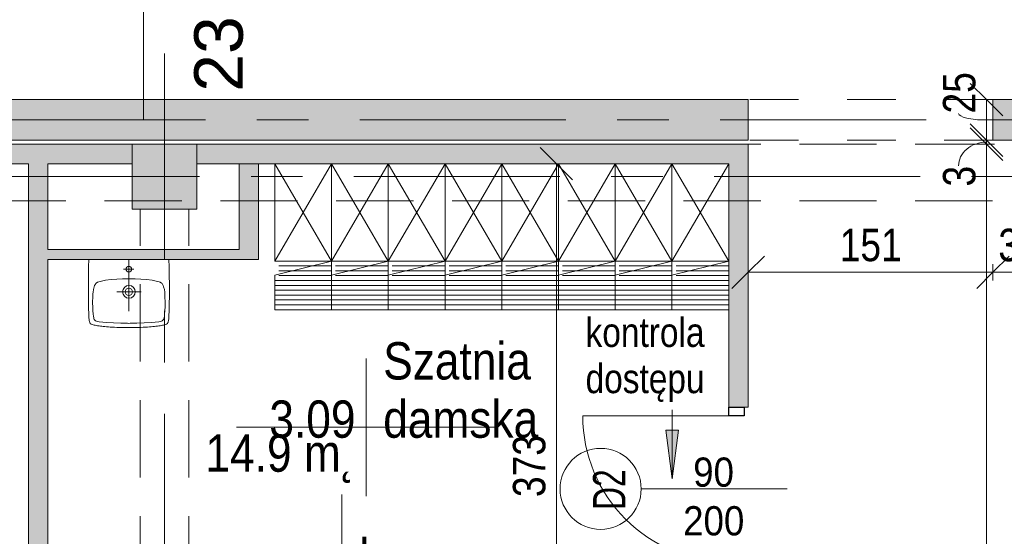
# Model space of a CAD drawing. Header units: centimetres. Extents: x -1737 to 22393, y -8842 to 3838.
# Tile 107 of 174: x -102 to 505, y 2587 to 2905. Entities that reach past the tile are written whole.
import ezdxf

# ---------------------------------------------------------------- set-up
doc = ezdxf.new("R2010")
doc.units = ezdxf.units.CM
for name, pattern in [('Dash', [60, 30, -30]), ('Oś', [222.25, 127, -31.75, 31.75, -31.75]), ('Ukryte', [71.438, 47.625, -23.813])]:
    doc.linetypes.add(name, pattern=pattern)
for name, color, linetype, lineweight in [('A-ANNO-DIMS', 211, 'Continuous', 13), ('A-ANNO-DIMS-100', 211, 'Continuous', 13), ('A-ANNO-NOTE', 131, 'Continuous', 13), ('A-AREA-IDEN', 2, 'Continuous', 13), ('A-DETL-GENF', 92, 'Continuous', 9), ('A-DETL-HDLN', 90, 'Ukryte', 9), ('A-DETL-MEDM', 33, 'Continuous', 13), ('A-DOOR', 31, 'Continuous', 13), ('A-DOOR-HDLN', 31, 'Continuous', 13), ('A-WALL', 113, 'Continuous', 13), ('A-WALL-PATT', 111, 'Continuous', 13), ('G-ANNO-TEXT', 231, 'Continuous', 13), ('I-FURN', 30, 'Continuous', 9), ('P-SANR-FIXT', 6, 'Continuous', 9), ('S-COLS', 52, 'Continuous', 13), ('S-GRID', 1, 'Continuous', 13), ('S-GRID-IDEN', 1, 'Continuous', 13)]:
    doc.layers.add(name, color=color, linetype=linetype, lineweight=lineweight)
doc.styles.add('Arial', font='arial.ttf', dxfattribs={"width": 0.9, "height": 18})
doc.styles.add('Arial Narrow_2', font='ARIALN.TTF', dxfattribs={"height": 20})
doc.styles.add('Arial Narrow_5', font='ARIALN.TTF', dxfattribs={"height": 18})
doc.styles.add('Arial_1', font='arial.ttf', dxfattribs={"width": 0.7, "height": 20})
doc.styles.add('Arial_4', font='arial.ttf', dxfattribs={"height": 30})
doc.styles.add('Arial_7', font='arial.ttf', dxfattribs={"width": 0.85, "height": 23})
doc.dimstyles.new('Diagonal_1_100__0__wewnętrzne', dxfattribs={"dimscale": 30.48, "dimtxt": 20.468619, "dimasz": 0.656168, "dimexe": 0.164042, "dimexo": 0.0625, "dimgap": 0.032808, "dimtad": 1, "dimdec": 0, "dimdsep": 46, "dimtxsty": 'Arial Narrow_2', "dimblk1": 'OBLIQUE', "dimblk2": 'OBLIQUE', "dimsah": 1, "dimcen": 0.09, "dimazin": 0, "dimtfac": 1, "dimtdec": 4, "dimtix": 1, "dimtmove": 0, "dimatfit": 3, "dimfxl": 0, "dimtvp": 1, "dimtolj": 1, "dimtzin": 0, "dimarcsym": 0})
doc.dimstyles.new('Diagonal_1_100__0__wewnętrzne_1', dxfattribs={"dimscale": 30.48, "dimtxt": 20.468619, "dimasz": 0.656168, "dimexe": 0.164042, "dimexo": 0.0625, "dimgap": 0.032808, "dimtad": 1, "dimdec": 0, "dimdsep": 46, "dimtxsty": 'Arial Narrow_2', "dimblk1": 'OBLIQUE', "dimblk2": 'OBLIQUE', "dimsah": 1, "dimcen": 0.09, "dimazin": 0, "dimtfac": 1, "dimtdec": 4, "dimtix": 1, "dimtmove": 1, "dimatfit": 3, "dimfxl": 0, "dimtvp": 1, "dimtolj": 1, "dimtzin": 0, "dimarcsym": 0})

# ---------------------------------------------------------------- blocks, each defined once
blk = doc.blocks.new('M_Concrete-Square-Column - 400 x 400mm-1512407-3_piętro I __3_90 m_ - stan projektowany')
at = {"layer": 'S-COLS', "lineweight": 9}
blk.add_hatch(color=253, dxfattribs=at).paths.add_polyline_path([(20, -20), (20, 20), (-20, 20), (-20, -20), (11, -20)], flags=0)
for p, q in [((20, 20), (-20, 20)), ((-20, 20), (-20, -20)), ((20, -20), (20, 20)), ((-20, -20), (20, -20))]:
    blk.add_line(p, q, dxfattribs=at)
blk = doc.blocks.new('DRZWI 1S - automatyczna etykieta - Drzwi 90-2321137-3_piętro I __3_90 m_ - stan projektowany')
at = {"layer": 'A-DETL-GENF'}
for p, q in [((-50.5, 6), (-50.5, -3.5)), ((-45, 6), (-50.5, 6)), ((-45, -3.5), (-45, 6)), ((50.5, 6), (45, 6)), ((45, 6), (45, -3.5)), ((50.5, -3.5), (50.5, 6)), ((-50.5, -3.5), (-45, -3.5)), ((45, -3.5), (50.5, -3.5))]:
    blk.add_line(p, q, dxfattribs=at)
at = {"layer": 'A-DETL-MEDM', "lineweight": 25}
for p, q in [((-45, 6), (-50.5, 6)), ((-50.5, 6), (-50.5, -3.5)), ((-45, -3.5), (-45, 6)), ((45, -3.5), (45, 6)), ((45, 6), (50.5, 6)), ((50.5, 6), (50.5, -3.5)), ((-50.5, -3.5), (-45, -3.5)), ((50.5, -3.5), (45, -3.5))]:
    blk.add_line(p, q, dxfattribs=at)
at = {"layer": 'A-DOOR'}
blk.add_line((45, 6), (45, 96), dxfattribs=at)
blk.add_arc((45, 6), 90, 90, 180, dxfattribs=at)
blk = doc.blocks.new('szafki szatniowe - szafki z siedziskiem-2320050-3_piętro I __3_90 m_ - stan projektowany')
at = {"layer": 'I-FURN'}
for p, q in [((-17.5, 90), (17.5, 90)), ((17.5, 87), (-17.5, 87)), ((17.5, 90), (52.5, 90)), ((17.5, 60), (17.5, 90)), ((17.5, 90), (17.5, 68.63)), ((52.5, 87), (17.5, 87)), ((52.5, 90), (87.5, 90)), ((52.5, 60), (52.5, 90)), ((52.5, 90), (52.5, 68.63)), ((87.5, 87), (52.5, 87)), ((87.5, 90), (122.5, 90)), ((87.5, 60), (87.5, 90)), ((87.5, 90), (87.5, 68.63)), ((122.5, 87), (87.5, 87)), ((122.5, 90), (157.5, 90)), ((122.5, 60), (122.5, 90)), ((122.5, 90), (122.5, 68.63)), ((157.5, 87), (122.5, 87)), ((157.5, 90), (192.5, 90)), ((157.5, 60), (157.5, 90)), ((157.5, 90), (157.5, 68.63)), ((192.5, 87), (157.5, 87)), ((192.5, 90), (227.5, 90)), ((192.5, 60), (192.5, 90)), ((192.5, 90), (192.5, 68.63)), ((227.5, 87), (192.5, 87)), ((227.5, 90), (262.5, 90)), ((227.5, 60), (227.5, 90)), ((227.5, 90), (227.5, 68.63)), ((262.5, 87), (227.5, 87)), ((262.5, 90), (262.5, 68.63)), ((17.5, 84), (-17.5, 84)), ((17.5, 81), (-17.5, 81)), ((52.5, 84), (17.5, 84)), ((52.5, 81), (17.5, 81)), ((87.5, 84), (52.5, 84)), ((87.5, 81), (52.5, 81)), ((122.5, 84), (87.5, 84)), ((122.5, 81), (87.5, 81)), ((157.5, 84), (122.5, 84)), ((157.5, 81), (122.5, 81)), ((192.5, 84), (157.5, 84)), ((192.5, 81), (157.5, 81)), ((227.5, 84), (192.5, 84)), ((227.5, 81), (192.5, 81)), ((262.5, 84), (227.5, 84)), ((262.5, 81), (227.5, 81)), ((17.5, 78), (-17.5, 78)), ((17.5, 75), (-17.5, 75)), ((52.5, 78), (17.5, 78)), ((52.5, 75), (17.5, 75)), ((87.5, 78), (52.5, 78)), ((87.5, 75), (52.5, 75)), ((122.5, 78), (87.5, 78)), ((122.5, 75), (87.5, 75)), ((157.5, 78), (122.5, 78)), ((157.5, 75), (122.5, 75)), ((192.5, 78), (157.5, 78)), ((192.5, 75), (157.5, 75)), ((227.5, 78), (192.5, 78)), ((227.5, 75), (192.5, 75)), ((262.5, 78), (227.5, 78)), ((262.5, 75), (227.5, 75)), ((17.5, 72), (-17.5, 72)), ((15, 69), (-17.5, 69)), ((-17.5, 60), (17.5, 68.63)), ((52.5, 72), (17.5, 72)), ((50, 69), (17.5, 69)), ((17.5, 60), (52.5, 68.63)), ((87.5, 72), (52.5, 72)), ((85, 69), (52.5, 69)), ((52.5, 60), (87.5, 68.63)), ((122.5, 72), (87.5, 72)), ((120, 69), (87.5, 69)), ((87.5, 60), (122.5, 68.63)), ((157.5, 72), (122.5, 72)), ((155, 69), (122.5, 69)), ((122.5, 60), (157.5, 68.63)), ((192.5, 72), (157.5, 72)), ((190, 69), (157.5, 69)), ((157.5, 60), (192.5, 68.63)), ((227.5, 72), (192.5, 72)), ((225, 69), (192.5, 69)), ((192.5, 60), (227.5, 68.63)), ((262.5, 72), (227.5, 72)), ((260, 69), (227.5, 69)), ((227.5, 60), (262.5, 68.63)), ((15, 66), (-17.5, 66)), ((15, 63), (-17.5, 63)), ((50, 66), (17.5, 66)), ((50, 63), (17.5, 63)), ((85, 66), (52.5, 66)), ((85, 63), (52.5, 63)), ((120, 66), (87.5, 66)), ((120, 63), (87.5, 63)), ((155, 66), (122.5, 66)), ((155, 63), (122.5, 63)), ((190, 66), (157.5, 66)), ((190, 63), (157.5, 63)), ((225, 66), (192.5, 66)), ((225, 63), (192.5, 63)), ((260, 66), (227.5, 66)), ((260, 63), (227.5, 63)), ((17.5, 0), (-17.5, 60)), ((17.5, 60), (-17.5, 0)), ((-17.5, 60), (17.5, 60)), ((52.5, 0), (17.5, 60)), ((52.5, 60), (17.5, 0)), ((17.5, 60), (52.5, 60)), ((17.5, 0), (17.5, 60)), ((17.5, 60), (17.5, 0)), ((87.5, 0), (52.5, 60)), ((87.5, 60), (52.5, 0)), ((52.5, 60), (87.5, 60)), ((52.5, 0), (52.5, 60)), ((52.5, 60), (52.5, 0)), ((122.5, 0), (87.5, 60)), ((122.5, 60), (87.5, 0)), ((87.5, 60), (122.5, 60)), ((87.5, 0), (87.5, 60)), ((87.5, 60), (87.5, 0)), ((157.5, 0), (122.5, 60)), ((157.5, 60), (122.5, 0)), ((122.5, 60), (157.5, 60)), ((122.5, 0), (122.5, 60)), ((122.5, 60), (122.5, 0)), ((192.5, 0), (157.5, 60)), ((192.5, 60), (157.5, 0)), ((157.5, 60), (192.5, 60)), ((157.5, 0), (157.5, 60)), ((157.5, 60), (157.5, 0)), ((227.5, 0), (192.5, 60)), ((227.5, 60), (192.5, 0)), ((192.5, 60), (227.5, 60)), ((192.5, 0), (192.5, 60)), ((192.5, 60), (192.5, 0)), ((262.5, 0), (227.5, 60)), ((262.5, 60), (227.5, 0)), ((227.5, 60), (262.5, 60)), ((227.5, 0), (227.5, 60)), ((227.5, 60), (227.5, 0)), ((262.5, 60), (262.5, 0))]:
    blk.add_line(p, q, dxfattribs=at)
blk = doc.blocks.new('Umywalka koło Nova Pro - Pro 50-2032496-3_piętro I __3_90 m_ - stan projektowany')
at = {"layer": 'P-SANR-FIXT'}
for p, q in [((-11.26, 42.47), (-10.8, 42.84)), ((-10.8, 42.84), (-11.26, 42.47)), ((-10.8, 42.84), (-10.24, 43.11)), ((-10.24, 43.11), (-10.8, 42.84)), ((-10.24, 43.11), (-9.61, 43.32)), ((-9.61, 43.32), (-10.24, 43.11)), ((-9.61, 43.32), (-8.94, 43.51)), ((-8.94, 43.51), (-9.61, 43.32)), ((-8.94, 43.51), (-8.25, 43.64)), ((-8.25, 43.64), (-8.94, 43.51)), ((-8.25, 43.64), (-7.5, 43.8)), ((-7.5, 43.8), (-8.25, 43.64)), ((-7.5, 43.8), (-6.73, 43.91)), ((-6.73, 43.91), (-7.5, 43.8)), ((-6.73, 43.91), (-5.93, 44.04)), ((-5.93, 44.04), (-6.73, 43.91)), ((-5.93, 44.04), (-5.1, 44.15)), ((-5.1, 44.15), (-5.93, 44.04)), ((-5.1, 44.15), (-4.2, 44.25)), ((-4.2, 44.25), (-5.1, 44.15)), ((-4.2, 44.25), (-3.27, 44.36)), ((-3.27, 44.36), (-4.2, 44.25)), ((-3.27, 44.36), (-2.28, 44.44)), ((-2.28, 44.44), (-3.27, 44.36)), ((-2.28, 44.44), (-1.24, 44.52)), ((-1.24, 44.52), (-2.28, 44.44)), ((-1.24, 44.52), (-0.15, 44.63)), ((-0.15, 44.63), (-1.24, 44.52)), ((-0.15, 44.63), (1.05, 44.71)), ((1.05, 44.71), (-0.15, 44.63)), ((1.05, 44.71), (2.3, 44.76)), ((2.3, 44.76), (1.05, 44.71)), ((2.3, 44.76), (3.66, 44.84)), ((3.66, 44.84), (2.3, 44.76)), ((3.66, 44.84), (5.12, 44.89)), ((5.12, 44.89), (3.66, 44.84)), ((5.12, 44.89), (6.72, 44.95)), ((6.72, 44.95), (5.12, 44.89)), ((6.72, 44.95), (8.45, 44.97)), ((8.45, 44.97), (6.72, 44.95)), ((8.45, 44.97), (10.4, 45)), ((10.4, 45), (8.45, 44.97)), ((10.4, 45), (14.63, 45)), ((14.63, 45), (10.4, 45)), ((14.63, 45), (16.55, 44.97)), ((16.55, 44.97), (14.63, 45)), ((16.55, 44.97), (18.31, 44.95)), ((18.31, 44.95), (16.55, 44.97)), ((18.31, 44.95), (19.88, 44.89)), ((19.88, 44.89), (18.31, 44.95)), ((19.88, 44.89), (21.34, 44.84)), ((21.34, 44.84), (19.88, 44.89)), ((21.34, 44.84), (22.7, 44.76)), ((22.7, 44.76), (21.34, 44.84)), ((22.7, 44.76), (23.98, 44.71)), ((23.98, 44.71), (22.7, 44.76)), ((23.98, 44.71), (25.15, 44.63)), ((25.15, 44.63), (23.98, 44.71)), ((25.15, 44.63), (26.24, 44.52)), ((26.24, 44.52), (25.15, 44.63)), ((26.24, 44.52), (27.31, 44.44)), ((27.31, 44.44), (26.24, 44.52)), ((27.31, 44.44), (28.29, 44.36)), ((28.29, 44.36), (27.31, 44.44)), ((28.29, 44.36), (29.23, 44.25)), ((29.23, 44.25), (28.29, 44.36)), ((29.23, 44.25), (30.1, 44.15)), ((30.1, 44.15), (29.23, 44.25)), ((30.1, 44.15), (30.93, 44.04)), ((30.93, 44.04), (30.1, 44.15)), ((30.93, 44.04), (31.76, 43.91)), ((31.76, 43.91), (30.93, 44.04)), ((31.76, 43.91), (32.5, 43.8)), ((32.5, 43.8), (31.76, 43.91)), ((32.5, 43.8), (33.25, 43.64)), ((33.25, 43.64), (32.5, 43.8)), ((33.25, 43.64), (33.97, 43.51)), ((33.97, 43.51), (33.25, 43.64)), ((33.97, 43.51), (34.63, 43.32)), ((34.63, 43.32), (33.97, 43.51)), ((34.63, 43.32), (35.24, 43.11)), ((35.24, 43.11), (34.63, 43.32)), ((35.24, 43.11), (35.8, 42.84)), ((35.8, 42.84), (35.24, 43.11)), ((35.8, 42.84), (36.28, 42.47)), ((36.28, 42.47), (35.8, 42.84)), ((-12.27, 35.89), (-12.24, 36.61)), ((-12.24, 36.61), (-12.22, 37.28)), ((-12.22, 37.28), (-12.19, 37.94)), ((-12.19, 37.94), (-12.16, 38.58)), ((-12.16, 38.58), (-12.14, 39.22)), ((-12.14, 39.22), (-12.08, 39.81)), ((-12.08, 39.81), (-12, 40.37)), ((-12, 40.37), (-11.92, 40.87)), ((-11.92, 40.87), (-11.82, 41.38)), ((-11.82, 41.38), (-11.71, 41.67)), ((-11.6, 41.96), (-11.79, 41.38)), ((-11.71, 41.67), (-11.6, 41.96)), ((-11.6, 41.96), (-11.26, 42.47)), ((-11.26, 42.47), (-11.6, 41.96)), ((-9.71, 34.56), (-9.53, 36.82)), ((-9.53, 36.82), (-9.39, 37.94)), ((-9.39, 37.94), (-9.21, 39.03)), ((-9.21, 39.03), (-9.05, 39.59)), ((-9.05, 39.59), (-8.86, 40.1)), ((-8.86, 40.1), (-8.7, 40.34)), ((-8.7, 40.34), (-8.51, 40.55)), ((-8.51, 40.55), (-8.03, 40.85)), ((-8.03, 40.85), (-7.53, 41.06)), ((-7.53, 41.06), (-6.97, 41.22)), ((-6.97, 41.22), (-5.88, 41.43)), ((-5.88, 41.43), (-3.64, 41.75)), ((-3.64, 41.75), (-1.4, 41.94)), ((-1.4, 41.94), (3.1, 42.18)), ((3.1, 42.18), (7.6, 42.31)), ((7.6, 42.31), (9.86, 42.39)), ((9.86, 42.39), (11.04, 42.42)), ((11.04, 42.42), (11.7, 42.42)), ((11.7, 42.42), (12.5, 42.44)), ((12.5, 42.44), (13.3, 42.42)), ((13.3, 42.42), (13.99, 42.42)), ((13.99, 42.42), (15.14, 42.39)), ((15.14, 42.39), (17.4, 42.31)), ((17.4, 42.31), (21.9, 42.18)), ((21.9, 42.18), (26.4, 41.94)), ((26.4, 41.94), (28.64, 41.75)), ((28.64, 41.75), (30.88, 41.43)), ((30.88, 41.43), (31.97, 41.22)), ((31.97, 41.22), (32.53, 41.06)), ((32.53, 41.06), (33.06, 40.85)), ((33.06, 40.85), (33.54, 40.55)), ((33.54, 40.55), (33.73, 40.34)), ((33.73, 40.34), (33.86, 40.1)), ((33.86, 40.1), (34.07, 39.59)), ((34.07, 39.59), (34.21, 39.03)), ((34.21, 39.03), (34.39, 37.94)), ((34.39, 37.94), (34.53, 36.82)), ((34.53, 36.82), (34.71, 34.56)), ((36.28, 42.47), (36.6, 41.96)), ((36.6, 41.96), (36.28, 42.47)), ((36.6, 41.96), (36.82, 41.38)), ((36.82, 41.38), (36.92, 40.87)), ((36.92, 40.87), (37.03, 40.37)), ((37.03, 40.37), (37.08, 39.81)), ((37.08, 39.81), (37.14, 39.22)), ((37.14, 39.22), (37.16, 38.58)), ((37.16, 38.58), (37.19, 37.94)), ((37.19, 37.94), (37.22, 37.28)), ((37.22, 37.28), (37.24, 36.61)), ((37.24, 36.61), (37.27, 35.89)), ((-12.4, 30.88), (-12.38, 32.06)), ((-12.4, 30.3), (-12.4, 30.88)), ((-12.38, 32.06), (-12.35, 32.88)), ((-12.35, 33.65), (-12.32, 34.43)), ((-12.35, 32.88), (-12.35, 33.65)), ((-12.32, 34.43), (-12.3, 35.17)), ((-12.3, 35.17), (-12.27, 35.89)), ((-9.84, 30.06), (-9.79, 32.32)), ((-9.79, 32.32), (-9.71, 34.56)), ((12.5, 3), (12.5, 35)), ((34.71, 34.56), (34.82, 32.32)), ((34.82, 32.32), (34.84, 30.06)), ((37.27, 35.89), (37.3, 35.17)), ((37.3, 35.17), (37.32, 34.43)), ((37.32, 34.43), (37.35, 33.65)), ((37.35, 33.65), (37.35, 32.88)), ((37.35, 32.88), (37.38, 32.06)), ((37.38, 32.06), (37.4, 30.88)), ((37.4, 30.88), (37.43, 30.3)), ((-12.48, 24.81), (-12.46, 26.49)), ((-12.48, 23.13), (-12.48, 24.81)), ((-12.46, 27.5), (-12.43, 28.46)), ((-12.46, 26.49), (-12.46, 27.5)), ((-12.43, 29.39), (-12.4, 30.3)), ((-12.43, 28.46), (-12.43, 29.39)), ((-9.76, 25.56), (-9.84, 30.06)), ((-9.74, 24.87), (-9.76, 25.56)), ((-9.71, 24.55), (-9.74, 24.87)), ((-9.69, 24.15), (-9.71, 24.55)), ((34.71, 24.55), (34.69, 24.15)), ((34.74, 24.87), (34.71, 24.55)), ((34.76, 25.56), (34.74, 24.87)), ((34.84, 30.06), (34.76, 25.56)), ((37.43, 30.3), (37.43, 29.39)), ((37.43, 29.39), (37.46, 28.46)), ((37.46, 28.46), (37.46, 27.5)), ((37.46, 27.5), (37.48, 26.49)), ((37.48, 26.49), (37.48, 24.81)), ((37.48, 24.81), (37.51, 23.13)), ((-12.51, 21.3), (-12.48, 23.13)), ((-12.48, 19.27), (-12.51, 21.3)), ((-12.48, 16.98), (-12.48, 19.27)), ((-9.61, 23.27), (-9.69, 24.15)), ((-9.37, 21.54), (-9.61, 23.27)), ((-8.91, 19.86), (-9.37, 21.54)), ((-8.62, 19.03), (-8.91, 19.86)), ((-8.19, 18.26), (-8.62, 19.03)), ((-7.93, 17.91), (-8.19, 18.26)), ((20.01, 23), (5.01, 23)), ((33.19, 18.26), (32.93, 17.91)), ((33.62, 19.03), (33.19, 18.26)), ((33.91, 19.86), (33.62, 19.03)), ((34.37, 21.54), (33.91, 19.86)), ((34.63, 23.27), (34.37, 21.54)), ((34.69, 24.15), (34.63, 23.27)), ((37.51, 19.27), (37.48, 16.98)), ((37.51, 23.13), (37.51, 19.27)), ((-12.45, 14.35), (-12.48, 16.98)), ((-12.4, 11.28), (-12.45, 14.35)), ((-7.61, 17.62), (-7.93, 17.91)), ((-6.89, 17.14), (-7.61, 17.62)), ((-6.09, 16.8), (-6.89, 17.14)), ((-5.24, 16.53), (-6.09, 16.8)), ((-3.53, 16.16), (-5.24, 16.53)), ((-1.83, 15.89), (-3.53, 16.16)), ((1.66, 15.49), (-1.83, 15.89)), ((5.15, 15.2), (1.66, 15.49)), ((8.64, 15.06), (5.15, 15.2)), ((10.37, 15.01), (8.64, 15.06)), ((14.63, 15.01), (10.37, 15.01)), ((16.36, 15.06), (14.63, 15.01)), ((19.88, 15.2), (16.36, 15.06)), ((23.34, 15.49), (19.88, 15.2)), ((26.83, 15.89), (23.34, 15.49)), ((28.56, 16.16), (26.83, 15.89)), ((30.26, 16.53), (28.56, 16.16)), ((31.09, 16.8), (30.26, 16.53)), ((31.89, 17.14), (31.09, 16.8)), ((32.61, 17.62), (31.89, 17.14)), ((32.93, 17.91), (32.61, 17.62)), ((37.45, 14.35), (37.4, 11.28)), ((37.48, 16.98), (37.45, 14.35)), ((-12.32, 7.58), (-12.4, 11.28)), ((-12.19, 3), (-12.32, 7.58)), ((15.72, 9.02), (9.46, 9.02)), ((37.32, 7.58), (37.19, 3)), ((37.4, 11.28), (37.32, 7.58))]:
    blk.add_line(p, q, dxfattribs=at)
for centre, radius in [((12.51, 23), 3.92), ((12.51, 23), 2.28), ((12.5, 9.02), 1.72)]:
    blk.add_circle(centre, radius, dxfattribs=at)
blk = doc.blocks.new('OTWOR_DRZWIOWY_NIEZABUD - 151x205-V21-3_piętro I __3_90 m_ - stan projektowany')
at = {"layer": 'A-DOOR-HDLN', "linetype": 'Dash', "lineweight": 9}
for p, q in [((-75.5, 12.5), (75.5, 12.5)), ((-75.5, -12.5), (75.5, -12.5))]:
    blk.add_line(p, q, dxfattribs=at)
blk = doc.blocks.new('DIMBLOCK89-3_piętro I __3_90 m_ - stan projektowany')
at = {"layer": 'A-ANNO-DIMS-100', "transparency": 16777216}
for p, q in [((494.38, 2828.33), (484.38, 2838.33)), ((499.38, 2828.33), (489.38, 2828.33)), ((494.38, 1845.33), (494.38, 2828.33)), ((494.38, 2828.33), (504.38, 2818.33)), ((494.38, 2828.33), (499.38, 2828.33)), ((494.38, 1845.33), (484.38, 1855.33)), ((489.38, 1845.33), (499.38, 1845.33)), ((494.38, 1845.33), (489.38, 1845.33)), ((494.38, 1845.33), (504.38, 1835.33))]:
    blk.add_line(p, q, dxfattribs=at)
at = {"layer": 'A-ANNO-DIMS-100', "color": 0, "transparency": 16777216, "insert": (467.53, 2317.82), "char_height": 20, "width": 45.6158, "attachment_point": 1, "rotation": 90, "line_spacing_factor": 0.974696, "style": 'Arial Narrow_2'}
blk.add_mtext('983', dxfattribs=at)
blk = doc.blocks.new('_Oblique')
at = {"color": 0, "linetype": 'ByBlock', "lineweight": -2}
blk.add_line((-0.5, -0.5), (0.5, 0.5), dxfattribs=at)
blk = doc.blocks.new('DIMBLOCK90-3_piętro I __3_90 m_ - stan projektowany')
at = {"layer": 'A-ANNO-DIMS-100', "transparency": 16777216}
for p, q in [((494.38, 2830.83), (484.38, 2840.83)), ((494.38, 2828.33), (484.38, 2838.33)), ((489.38, 2830.83), (499.38, 2830.83)), ((494.38, 2830.83), (489.38, 2830.83)), ((494.38, 2828.33), (494.38, 2830.83)), ((494.38, 2830.83), (504.38, 2820.83)), ((499.38, 2828.33), (489.38, 2828.33)), ((494.38, 2828.33), (504.38, 2818.33)), ((494.38, 2828.33), (499.38, 2828.33))]:
    blk.add_line(p, q, dxfattribs=at)
blk.add_ellipse((494.38, 2814.93), major_axis=(17.24, 0), ratio=0.849424, start_param=1.570796, end_param=3.141593, dxfattribs=at)
at = {"layer": 'A-ANNO-DIMS-100', "color": 0, "transparency": 16777216, "insert": (467.53, 2802.26), "char_height": 20, "width": 15.2053, "attachment_point": 1, "rotation": 90, "line_spacing_factor": 0.974696, "style": 'Arial Narrow_2'}
blk.add_mtext('\\fArial Narrow|b0|i0|c238|p34|;3', dxfattribs=at)
blk = doc.blocks.new('DIMBLOCK91-3_piętro I __3_90 m_ - stan projektowany')
at = {"layer": 'A-ANNO-DIMS-100', "transparency": 16777216}
for p, q in [((494.38, 2855.83), (484.38, 2865.83)), ((489.38, 2855.83), (499.38, 2855.83)), ((494.38, 2855.83), (489.38, 2855.83)), ((494.38, 2830.83), (494.38, 2855.83)), ((494.38, 2855.83), (504.38, 2845.83)), ((494.38, 2830.83), (484.38, 2840.83)), ((489.38, 2830.83), (499.38, 2830.83)), ((494.38, 2830.83), (489.38, 2830.83)), ((494.38, 2830.83), (504.38, 2820.83))]:
    blk.add_line(p, q, dxfattribs=at)
blk.add_ellipse((494.38, 2847.27), major_axis=(17.24, 0), ratio=0.228656, start_param=3.141593, end_param=4.712389, dxfattribs=at)
at = {"layer": 'A-ANNO-DIMS-100', "color": 0, "transparency": 16777216, "insert": (467.53, 2847.27), "char_height": 20, "width": 30.4105, "attachment_point": 1, "rotation": 90, "line_spacing_factor": 0.974696, "style": 'Arial Narrow_2'}
blk.add_mtext('25', dxfattribs=at)
blk = doc.blocks.new('DIMBLOCK178-3_piętro I __3_90 m_ - stan projektowany')
at = {"layer": 'A-ANNO-DIMS-100', "transparency": 16777216}
for p, q in [((229.1, 2816.33), (219.1, 2826.33)), ((224.1, 2816.33), (234.1, 2816.33)), ((229.1, 2816.33), (224.1, 2816.33)), ((229.1, 2443.33), (229.1, 2816.33)), ((229.1, 2816.33), (239.1, 2806.33)), ((229.1, 2443.33), (219.1, 2453.33)), ((224.1, 2443.33), (234.1, 2443.33)), ((229.1, 2443.33), (224.1, 2443.33)), ((229.1, 2443.33), (239.1, 2433.33))]:
    blk.add_line(p, q, dxfattribs=at)
at = {"layer": 'A-ANNO-DIMS-100', "color": 0, "transparency": 16777216, "insert": (202.26, 2610.82), "char_height": 20, "width": 45.6158, "attachment_point": 1, "rotation": 90, "line_spacing_factor": 0.974696, "style": 'Arial Narrow_2'}
blk.add_mtext('373', dxfattribs=at)
blk = doc.blocks.new('METKA_POMIESZCZENIA2 - Rozbudowana krótka - bez ramki-2403173-3_piętro I __3_90 m_ - stan projektowany')
at = {"layer": 'A-AREA-IDEN'}
for p, q in [((0, 0.425), (0, 0)), ((0.0976, 0), (-0.8, 0)), ((-0.8, 0), (0.8, 0)), ((0, 0), (0, -0.425))]:
    blk.add_line(p, q, dxfattribs=at)
blk = doc.blocks.new('METKA_POMIESZCZENIA2 - Rozbudowana - bez ramki-2396678-3_piętro I __3_90 m_ - stan projektowany')
at = {"layer": 'A-AREA-IDEN'}
for p, q in [((0, 0.425), (0, 0)), ((0.0976, 0), (-0.8, 0)), ((-0.8, 0), (0.9, 0)), ((0, 0), (0, -0.425))]:
    blk.add_line(p, q, dxfattribs=at)
blk = doc.blocks.new('DIMBLOCK276-3_piętro I __3_90 m_ - stan projektowany')
at = {"layer": 'A-ANNO-DIMS-100', "transparency": 16777216}
for p, q in [((498.38, 2749.37), (508.38, 2759.37)), ((530.38, 2749.37), (540.38, 2759.37)), ((498.38, 2754.37), (498.38, 2744.37)), ((498.38, 2749.37), (498.38, 2754.37)), ((530.38, 2744.37), (530.38, 2754.37)), ((498.38, 2749.37), (488.38, 2739.37)), ((530.38, 2749.37), (498.38, 2749.37)), ((530.38, 2749.37), (520.38, 2739.37)), ((530.38, 2749.37), (530.38, 2744.37))]:
    blk.add_line(p, q, dxfattribs=at)
at = {"layer": 'A-ANNO-DIMS-100', "color": 0, "transparency": 16777216, "insert": (501.71, 2776.22), "char_height": 20, "width": 30.4105, "attachment_point": 1, "line_spacing_factor": 0.974696, "style": 'Arial Narrow_2'}
blk.add_mtext('32', dxfattribs=at)
blk = doc.blocks.new('DIMBLOCK277-3_piętro I __3_90 m_ - stan projektowany')
at = {"layer": 'A-ANNO-DIMS-100', "transparency": 16777216}
for p, q in [((347.38, 2749.37), (357.38, 2759.37)), ((498.38, 2749.37), (508.38, 2759.37)), ((347.38, 2744.37), (347.38, 2754.37)), ((498.38, 2754.37), (498.38, 2744.37)), ((498.38, 2749.37), (498.38, 2754.37)), ((347.38, 2749.37), (337.38, 2739.37)), ((498.38, 2749.37), (347.38, 2749.37)), ((347.38, 2749.37), (347.38, 2744.37)), ((498.38, 2749.37), (488.38, 2739.37))]:
    blk.add_line(p, q, dxfattribs=at)
at = {"layer": 'A-ANNO-DIMS-100', "color": 0, "transparency": 16777216, "insert": (403.87, 2776.22), "char_height": 20, "width": 45.6158, "attachment_point": 1, "line_spacing_factor": 0.974696, "style": 'Arial Narrow_2'}
blk.add_mtext('151', dxfattribs=at)

msp = doc.modelspace()

# ---------------------------------------------------------------- hatches: boundary and pattern name
at = {"layer": 'A-WALL-PATT', "lineweight": 5}
h = msp.add_hatch(color=254, dxfattribs=at)
h.paths.add_polyline_path([(204.29, 2830.83), (347.38, 2830.83), (347.38, 2855.83), (-567.62, 2855.83), (-567.62, 2830.83), (-92.69, 2830.83)], flags=0)
h.paths.add_polyline_path([(542.38, 2830.83), (542.38, 2855.83), (498.38, 2855.83), (498.38, 2830.83), (528.09, 2830.83)], flags=0)
h = msp.add_hatch(color=254, dxfattribs=at)
h.paths.add_polyline_path([(-567.62, 2816.33), (-32.62, 2816.33), (-32.62, 2828.33), (-567.62, 2828.33)], flags=0)
h.paths.add_polyline_path([(335.38, 2816.33), (335.38, 2828.33), (7.38, 2828.33), (7.38, 2816.33), (190.54, 2816.33)], flags=0)
for points in [[(347.38, 2793.33), (347.38, 2828.33), (335.38, 2828.33), (335.38, 2793.33)], [(-84.62, 2793.33), (-84.62, 2816.33), (-96.62, 2816.33), (-96.62, 2793.33), (-92.69, 2793.33)], [(45.38, 2793.33), (45.38, 2816.33), (33.38, 2816.33), (33.38, 2793.33)], [(-96.62, 1845.33), (-84.62, 1845.33), (-84.62, 2793.33), (-96.62, 2793.33), (-96.62, 1922.92)], [(33.38, 2757.33), (45.38, 2757.33), (45.38, 2793.33), (33.38, 2793.33), (33.38, 2763.33)]]:
    msp.add_hatch(color=254, dxfattribs=at).paths.add_polyline_path(points, flags=0)
h = msp.add_hatch(color=254, dxfattribs=at)
h.paths.add_polyline_path([(335.38, 1845.33), (347.38, 1845.33), (347.38, 1929.33), (335.38, 1929.33)], flags=0)
h.paths.add_polyline_path([(335.38, 2030.33), (347.38, 2030.33), (347.38, 2565.33), (335.38, 2565.33), (335.38, 2137.67)], flags=0)
h.paths.add_polyline_path([(335.38, 2666.33), (347.38, 2666.33), (347.38, 2793.33), (335.38, 2793.33)], flags=0)
at = {"layer": 'A-WALL-PATT'}
msp.add_hatch(color=9, dxfattribs=at).paths.add_polyline_path([(-84.62, 2757.33), (33.38, 2757.33), (33.38, 2763.33), (-84.62, 2763.33)], flags=0)
at = {"layer": 'G-ANNO-TEXT'}
msp.add_hatch(color=170, dxfattribs=at).paths.add_polyline_path([(300.51, 2622.04), (304.46, 2652.04), (296.56, 2652.04)], flags=0)

# ---------------------------------------------------------------- linework, layer by layer
at = {"layer": 'A-ANNO-NOTE'}
msp.add_line((371.38, 2615.83), (281.38, 2615.83), dxfattribs=at)
msp.add_line((371.38, 2615.83), (281.38, 2615.83), dxfattribs=at)
msp.add_circle((256.38, 2615.83), 25, dxfattribs=at)
at = {"layer": 'A-DETL-HDLN'}
for p, q in [((-1192.62, 2828.33), (1167.38, 2828.33)), ((-1192.62, 2828.33), (1167.38, 2828.33)), ((-1192.62, 2793.33), (1167.38, 2793.33)), ((-1192.62, 2793.33), (1167.38, 2793.33)), ((-27.62, 408.33), (-27.62, 2788.33)), ((-27.62, 408.33), (-27.62, 2788.33)), ((2.38, 408.33), (2.38, 2788.33)), ((2.38, 408.33), (2.38, 2788.33))]:
    msp.add_line(p, q, dxfattribs=at)
at = {"layer": 'A-WALL', "lineweight": 9}
for p, q in [((347.38, 2855.83), (-499.62, 2855.83)), ((347.38, 2830.83), (347.38, 2855.83)), ((718.38, 2855.83), (498.38, 2855.83)), ((498.38, 2830.83), (498.38, 2855.83)), ((347.38, 2830.83), (-657.62, 2830.83)), ((718.38, 2830.83), (498.38, 2830.83)), ((-32.62, 2828.33), (-592.62, 2828.33)), ((347.38, 2828.33), (7.38, 2828.33)), ((347.38, 2666.33), (347.38, 2828.33)), ((-96.62, 2816.33), (-592.62, 2816.33)), ((-96.62, 2204.33), (-96.62, 2816.33)), ((-32.62, 2816.33), (-84.62, 2816.33)), ((-84.62, 2763.33), (-84.62, 2816.33)), ((335.38, 2816.33), (7.38, 2816.33)), ((33.38, 2763.33), (33.38, 2816.33)), ((45.38, 2757.33), (45.38, 2816.33)), ((335.38, 2666.33), (335.38, 2816.33)), ((33.38, 2763.33), (-84.62, 2763.33)), ((-84.62, 2281.33), (-84.62, 2757.33)), ((-84.62, 2757.33), (45.38, 2757.33)), ((347.38, 2666.33), (344.88, 2666.33))]:
    msp.add_line(p, q, dxfattribs=at)
at = {"layer": 'G-ANNO-TEXT', "color": 170}
for p, q in [((300.51, 2622.04), (300.51, 2664.65)), ((304.46, 2652.04), (296.56, 2652.04)), ((296.56, 2652.04), (300.51, 2622.04)), ((300.51, 2622.04), (304.46, 2652.04))]:
    msp.add_line(p, q, dxfattribs=at)
at = {"layer": 'S-GRID', "linetype": 'Oś'}
for p, q in [((-25.62, 3816.92), (-25.62, 2843.33)), ((-12.62, 2884.27), (-12.62, 27.13)), ((-1225.62, 2843.33), (1859.41, 2843.33)), ((1342.46, 2808.33), (-1368.76, 2808.33))]:
    msp.add_line(p, q, dxfattribs=at)

# ---------------------------------------------------------------- block references
at = {"layer": 'A-AREA-IDEN', "xscale": 99.99999999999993, "yscale": 99.99999999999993, "zscale": 99.99999999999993}
for name, p in [('METKA_POMIESZCZENIA2 - Rozbudowana krótka - bez ramki-2403173-3_piętro I __3_90 m_ - stan projektowany', (111.83, 2653.83)), ('METKA_POMIESZCZENIA2 - Rozbudowana - bez ramki-2396678-3_piętro I __3_90 m_ - stan projektowany', (96.7, 2569.88))]:
    msp.add_blockref(name, p, dxfattribs=at)
at = {"layer": 'A-DOOR'}
for name, p, rotation in [('OTWOR_DRZWIOWY_NIEZABUD - 151x205-V21-3_piętro I __3_90 m_ - stan projektowany', (422.88, 2843.33), 180), ('DRZWI 1S - automatyczna etykieta - Drzwi 90-2321137-3_piętro I __3_90 m_ - stan projektowany', (341.38, 2615.83), 90.00000000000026)]:
    msp.add_blockref(name, p, dxfattribs=dict(at, rotation=rotation))
at = {"layer": 'I-FURN', "rotation": 180}
msp.add_blockref('szafki szatniowe - szafki z siedziskiem-2320050-3_piętro I __3_90 m_ - stan projektowany', (317.88, 2816.33), dxfattribs=at)
at = {"layer": 'P-SANR-FIXT', "rotation": 180}
msp.add_blockref('Umywalka koło Nova Pro - Pro 50-2032496-3_piętro I __3_90 m_ - stan projektowany', (-22.12, 2760.33), dxfattribs=at)
at = {"layer": 'S-COLS', "lineweight": 9}
msp.add_blockref('M_Concrete-Square-Column - 400 x 400mm-1512407-3_piętro I __3_90 m_ - stan projektowany', (-12.62, 2808.33), dxfattribs=at)

# ---------------------------------------------------------------- texts
at = {"layer": 'A-ANNO-NOTE', "lineweight": 211, "insert": (261.67, 2615.4), "char_height": 20, "width": 25.97, "attachment_point": 5, "rotation": 90, "line_spacing_factor": 0.936439, "style": 'Arial_1'}
msp.add_mtext('\\pt88.9,177.8,266.7,355.6,444.5,533.4,622.3,711.2,800.1,889,977.9,1066.8,1155.7,1244.6,1333.5,1422.4,1511.3,1600.2,1689.1,1778,1866.9,1955.8,2044.7,2133.6,2222.5,2311.4,2400.3,2489.2,2578.1,2667,2755.9,2844.8;D2', dxfattribs=at)
at = {"layer": 'A-ANNO-NOTE', "lineweight": 211, "char_height": 18, "attachment_point": 5, "line_spacing_factor": 0.936439, "style": 'Arial'}
for s, insert, width in [('\\pt114.3,228.6,342.9,457.2,571.5,685.8,800.1,914.4,1028.7,1143,1257.3,1371.6,1485.9,1600.2,1714.5,1828.8,1943.1,2057.4,2171.7,2286,2400.3,2514.6,2628.9,2743.2,2857.5,2971.8,3086.1,3200.4,3314.7,3429,3543.3,3657.6;90', (326.05, 2626.06), 25.65), ('\\pt114.3,228.6,342.9,457.2,571.5,685.8,800.1,914.4,1028.7,1143,1257.3,1371.6,1485.9,1600.2,1714.5,1828.8,1943.1,2057.4,2171.7,2286,2400.3,2514.6,2628.9,2743.2,2857.5,2971.8,3086.1,3200.4,3314.7,3429,3543.3,3657.6;200', (326.14, 2596.06), 38.07), ('\\pt114.3,228.6,342.9,457.2,571.5,685.8,800.1,914.4,1028.7,1143,1257.3,1371.6,1485.9,1600.2,1714.5,1828.8,1943.1,2057.4,2171.7,2286,2400.3,2514.6,2628.9,2743.2,2857.5,2971.8,3086.1,3200.4,3314.7,3429,3543.3,3657.6;200', (326.14, 2596.06), 38.07)]:
    msp.add_mtext(s, dxfattribs=dict(at, insert=insert, width=width))
at = {"layer": 'A-AREA-IDEN', "char_height": 23, "line_spacing_factor": 0.936439, "style": 'Arial_7'}
for s, insert, width, attachment_point in [('\\pt84.99995,169.9999,255.00008,340.00003,424.99998,509.99993,595.00011,680.00006,765.00001,849.99996,934.99991,1020.00009,1105.00004,1189.99999,1274.99994,1359.99989,1445.00007,1530.00002,1614.99997,1699.99992,1785.0001,1870.00005,1955,2039.99995,2124.9999,2210.00008,2295.00003,2379.99998,2464.99993,2550.00011,2635.00006,2720.00001;Szatnia\\Pdamska', (122.26, 2647.05), 95.625, 7), ('\\pt84.99995,169.9999,255.00008,340.00003,424.99998,509.99993,595.00011,680.00006,765.00001,849.99996,934.99991,1020.00009,1105.00004,1189.99999,1274.99994,1359.99989,1445.00007,1530.00002,1614.99997,1699.99992,1785.0001,1870.00005,1955,2039.99995,2124.9999,2210.00008,2295.00003,2379.99998,2464.99993,2550.00011,2635.00006,2720.00001;3.09', (105.18, 2647.05), 52.87, 9), ('\\pt84.99995,169.9999,255.00008,340.00003,424.99998,509.99993,595.00011,680.00006,765.00001,849.99996,934.99991,1020.00009,1105.00004,1189.99999,1274.99994,1359.99989,1445.00007,1530.00002,1614.99997,1699.99992,1785.0001,1870.00005,1955,2039.99995,2124.9999,2210.00008,2295.00003,2379.99998,2464.99993,2550.00011,2635.00006,2720.00001;14.9 m˛', (105.18, 2649.43), 91.63, 3), ('\\pt84.99995,169.9999,255.00008,340.00003,424.99998,509.99993,595.00011,680.00006,765.00001,849.99996,934.99991,1020.00009,1105.00004,1189.99999,1274.99994,1359.99989,1445.00007,1530.00002,1614.99997,1699.99992,1785.0001,1870.00005,1955,2039.99995,2124.9999,2210.00008,2295.00003,2379.99998,2464.99993,2550.00011,2635.00006,2720.00001;Łaz.', (107.13, 2563.1), 51.765, 7)]:
    msp.add_mtext(s, dxfattribs=dict(at, insert=insert, width=width, attachment_point=attachment_point))
at = {"layer": 'G-ANNO-TEXT', "color": 7, "insert": (247.09, 2721.36), "char_height": 18, "width": 106.5, "attachment_point": 1, "line_spacing_factor": 0.949189, "style": 'Arial Narrow_5'}
msp.add_mtext('\\pt127.00008,253.99998,381.00006,507.99996,635.00004,761.99994,889.00002,1015.99992,1143,1270.00008,1396.99998,1524.00006,1650.99996,1778.00004,1904.99994,2032.00002,2158.99992,2286,2413.00008,2539.99998,2667.00006,2793.99996,2921.00004,3047.99994,3175.00002,3301.99992,3429,3556.00008,3682.99998,3810.00006,3936.99996,4064.00004;kontrola dostępu', dxfattribs=at)
at = {"layer": 'S-GRID-IDEN', "insert": (20.88, 2883.93), "char_height": 30, "width": 48.3, "attachment_point": 5, "rotation": 90, "line_spacing_factor": 0.936439, "style": 'Arial_4'}
msp.add_mtext('\\pt126.9999,254.0001,381,507.9999,635.0001,762,888.9999,1016.0001,1143,1269.9999,1397.0001,1524,1650.9999,1778.0001,1905,2031.9999,2159.0001,2286,2412.9999,2540.0001,2667,2793.9999,2921.0001,3048,3174.9999,3302.0001,3429,3555.9999,3683.0001,3810,3936.9999,4064.0001;23', dxfattribs=at)

# ---------------------------------------------------------------- dimensions: what is measured, and where the dimension line sits
at = {"layer": 'A-ANNO-DIMS'}
for base, p1, p2, override, picture, middle in [((494.38, 2855.83), (489.38, 2830.83), (489.38, 2855.83), {"dimpost": '<>', "dimfxl": 25}, 'DIMBLOCK91-3_piętro I __3_90 m_ - stan projektowany', (480.86, 2862.47)), ((494.37675197, 2830.82555458), (499.37675197, 2828.32555458), (489.37675197, 2830.82555458), {"dimpost": '<>', "dimfxl": 10.307764}, 'DIMBLOCK90-3_piętro I __3_90 m_ - stan projektowany', (480.86190831, 2809.85886555))]:
    dim = msp.add_linear_dim(base=base, p1=p1, p2=p2, angle=90, dimstyle='Diagonal_1_100__0__wewnętrzne_1', override=override, dxfattribs=at)
    dim.commit()
    dim.dimension.update_dxf_attribs({"geometry": picture, "text_midpoint": middle, "dimtype": 160, "text_rotation": 90})
for base, p1, p2, angle, override, picture, middle in [((494.38, 2828.33), (489.38, 1845.33), (499.38, 2828.33), 90, {"dimpost": '<>', "dimfxl": 983.050863}, 'DIMBLOCK89-3_piętro I __3_90 m_ - stan projektowany', (483.17, 2336.83)), ((229.1, 2816.33), (224.1, 2443.33), (224.1, 2816.33), 90, {"dimpost": '<>', "dimfxl": 373}, 'DIMBLOCK178-3_piętro I __3_90 m_ - stan projektowany', (217.89, 2629.83)), ((347.38, 2749.37), (498.38, 2754.37), (347.38, 2744.37), 0, {"dimpost": '<>', "dimfxl": 151.330764}, 'DIMBLOCK277-3_piętro I __3_90 m_ - stan projektowany', (422.88, 2760.59)), ((498.38, 2749.37), (530.38, 2744.37), (498.38, 2754.37), 0, {"dimpost": '<>', "dimfxl": 33.526109}, 'DIMBLOCK276-3_piętro I __3_90 m_ - stan projektowany', (514.38, 2760.59))]:
    dim = msp.add_linear_dim(base=base, p1=p1, p2=p2, angle=angle, dimstyle='Diagonal_1_100__0__wewnętrzne', override=override, dxfattribs=at)
    dim.commit()
    dim.dimension.update_dxf_attribs({"geometry": picture, "text_midpoint": middle})

doc.saveas('drawing.dxf')
